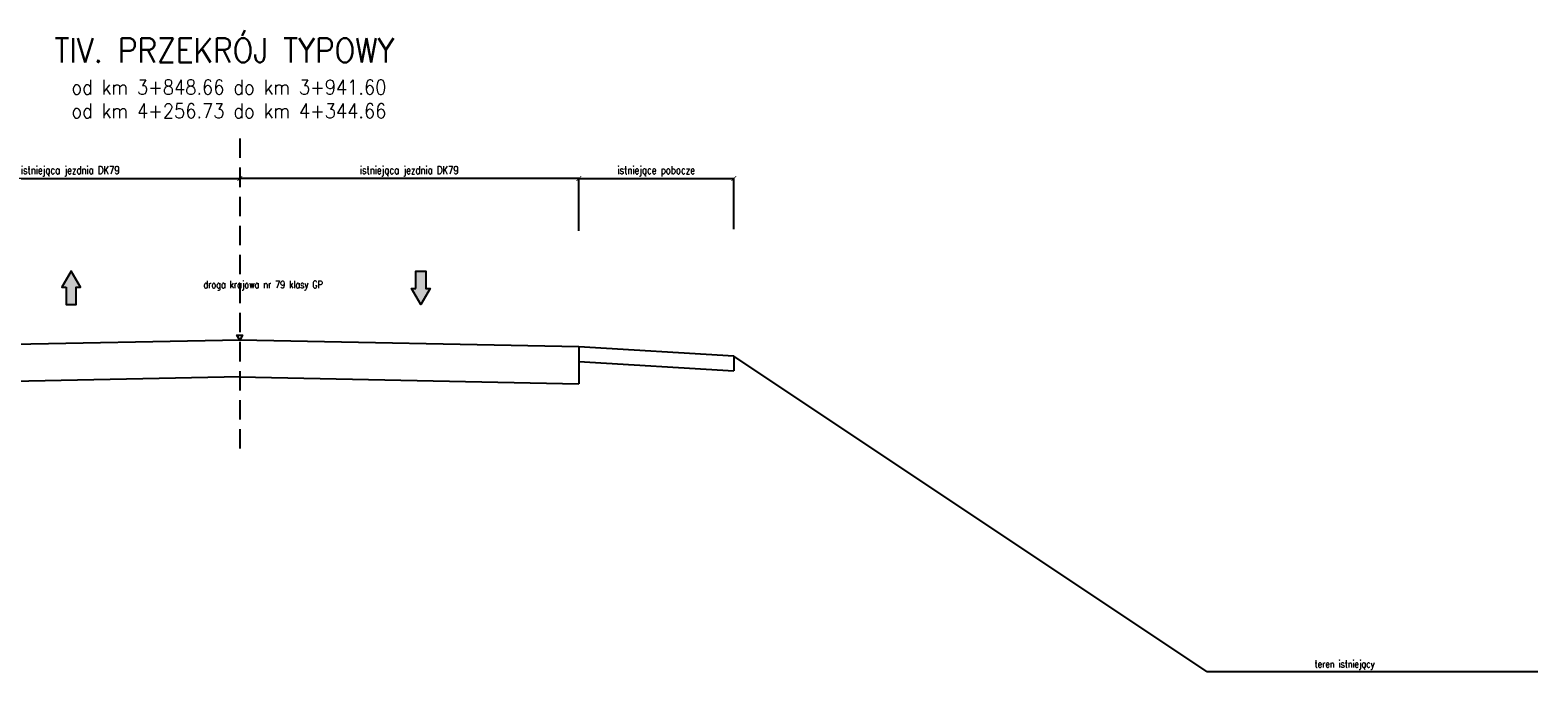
# Model space of a CAD drawing. Header units: metres. Extents: x 6562771 to 6588056, y 5578696 to 5586100.
# Tile 10 of 32: x 6567643 to 6569200, y 5580458 to 5581121. Entities that reach past the tile are written whole.
import ezdxf
from ezdxf.enums import TextEntityAlignment as Align

# ---------------------------------------------------------------- set-up
doc = ezdxf.new("R2010")
doc.units = ezdxf.units.M
doc.linetypes.add('DASHED', pattern=[0.75, 0.5, -0.25])
for name, color, linetype in [('pkonstr-0_50', 3, 'Continuous'), ('pkonstr-istn', 14, 'Continuous'), ('pkonstr-opisy', 2, 'Continuous'), ('pkonstr-wymiary', 1, 'Continuous')]:
    doc.layers.add(name, color=color, linetype=linetype)
doc.styles.add('Opisy', font='simplex.shx', dxfattribs={"width": 0.8})
doc.styles.add('wymiary', font='simplex.shx', dxfattribs={"width": 0.8})
doc.dimstyles.new('ddd$0', dxfattribs={"dimtxt": 8, "dimasz": 5, "dimexe": 0.5, "dimexo": 1, "dimgap": 2, "dimtad": 1, "dimdec": 0, "dimzin": 0, "dimdsep": 46, "dimtxsty": 'wymiary', "dimblk": 'ARCHTICK', "dimcen": 0, "dimclrd": 256, "dimclre": 256, "dimclrt": 256, "dimadec": 0, "dimazin": 0, "dimtfac": 1, "dimtdec": 0, "dimtmove": 1, "dimatfit": 3, "dimldrblk": 'DOT', "dimfxl": 1, "dimtolj": 1, "dimtzin": 0, "dimlwd": -1, "dimlwe": -1, "dimarcsym": 0})

# ---------------------------------------------------------------- blocks, each defined once
blk = doc.blocks.new('_ArchTick')
at = {"color": 0, "linetype": 'ByBlock', "const_width": 0.15}
blk.add_lwpolyline([(-0.5, -0.5), (0.5, 0.5)], dxfattribs=at)
blk = doc.blocks.new('*D318')
at = {"layer": 'Defpoints', "color": 0, "transparency": 16777216}
for p in [(6567859.7, 5580968.4), (6567859.7, 5580967.4), (6567509.7, 5580924.4)]:
    blk.add_point(p, dxfattribs=at)
at = {"layer": 'pkonstr-wymiary', "transparency": 16777216}
for p, q in [((6567509.7, 5580925.4), (6567509.7, 5580967.9)), ((6567509.7, 5580967.4), (6567859.7, 5580967.4)), ((6567859.7, 5580967.4), (6567859.7, 5580966.9))]:
    blk.add_line(p, q, dxfattribs=at)
at = {"layer": 'pkonstr-wymiary', "transparency": 16777216, "xscale": 5, "yscale": 5, "zscale": 5, "rotation": 180}
blk.add_blockref('_ArchTick', (6567509.7, 5580967.4), dxfattribs=at)
at = {"layer": 'pkonstr-wymiary', "transparency": 16777216, "xscale": 5, "yscale": 5, "zscale": 5}
blk.add_blockref('_ArchTick', (6567859.7, 5580967.4), dxfattribs=at)
at = {"layer": 'pkonstr-wymiary', "transparency": 16777216, "insert": (6567684.7, 5580974.7), "char_height": 8, "attachment_point": 5, "style": 'wymiary'}
blk.add_mtext('\\A1;istniejąca jezdnia DK79', dxfattribs=at)
blk = doc.blocks.new('_Dot')
at = {"color": 0, "linetype": 'ByBlock', "lineweight": -2}
blk.add_line((-0.5, 0), (-1, 0), dxfattribs=at)
at = {"color": 0, "linetype": 'ByBlock', "const_width": 0.5}
blk.add_lwpolyline([(-0.25, 0, 1), (0.25, 0, 1)], format="xyb", close=True, dxfattribs=at)
blk = doc.blocks.new('*D282')
at = {"layer": 'Defpoints', "color": 0, "transparency": 16777216}
for p in [(6567859.7, 5580968.4), (6567859.7, 5580967.4), (6568209.7, 5580924.4)]:
    blk.add_point(p, dxfattribs=at)
at = {"layer": 'pkonstr-wymiary', "transparency": 16777216}
for p, q in [((6567859.7, 5580967.4), (6567859.7, 5580966.9)), ((6568209.7, 5580967.4), (6567859.7, 5580967.4)), ((6568209.7, 5580925.4), (6568209.7, 5580967.9))]:
    blk.add_line(p, q, dxfattribs=at)
at = {"layer": 'pkonstr-wymiary', "transparency": 16777216, "xscale": 5, "yscale": 5, "zscale": 5, "rotation": 180}
blk.add_blockref('_ArchTick', (6567859.7, 5580967.4), dxfattribs=at)
at = {"layer": 'pkonstr-wymiary', "transparency": 16777216, "xscale": 5, "yscale": 5, "zscale": 5}
blk.add_blockref('_ArchTick', (6568209.7, 5580967.4), dxfattribs=at)
at = {"layer": 'pkonstr-wymiary', "transparency": 16777216, "insert": (6568034.7, 5580974.7), "char_height": 8, "attachment_point": 5, "style": 'wymiary'}
blk.add_mtext('\\A1;istniejąca jezdnia DK79', dxfattribs=at)
blk = doc.blocks.new('*D283')
at = {"layer": 'Defpoints', "color": 0, "transparency": 16777216}
for p in [(6568369.7, 5580967.4), (6568209.7, 5580912.3), (6568369.7, 5580914.1)]:
    blk.add_point(p, dxfattribs=at)
at = {"layer": 'pkonstr-wymiary', "transparency": 16777216}
for p, q in [((6568209.7, 5580913.3), (6568209.7, 5580967.9)), ((6568209.7, 5580967.4), (6568369.7, 5580967.4)), ((6568369.7, 5580915.1), (6568369.7, 5580967.9))]:
    blk.add_line(p, q, dxfattribs=at)
at = {"layer": 'pkonstr-wymiary', "transparency": 16777216, "xscale": 5, "yscale": 5, "zscale": 5, "rotation": 180}
blk.add_blockref('_ArchTick', (6568209.7, 5580967.4), dxfattribs=at)
at = {"layer": 'pkonstr-wymiary', "transparency": 16777216, "xscale": 5, "yscale": 5, "zscale": 5}
blk.add_blockref('_ArchTick', (6568369.7, 5580967.4), dxfattribs=at)
at = {"layer": 'pkonstr-wymiary', "transparency": 16777216, "insert": (6568289.7, 5580974.7), "char_height": 8, "attachment_point": 5, "style": 'wymiary'}
blk.add_mtext('\\A1;istniejące pobocze', dxfattribs=at)

msp = doc.modelspace()

# ---------------------------------------------------------------- hatches: boundary and pattern name
at = {"layer": 'pkonstr-0_50'}
for points in [[(6567680.5, 5580855.2), (6567680.5, 5580837.3), (6567690.9, 5580837.3), (6567690.9, 5580855.2), (6567695.3, 5580855.2), (6567685.7, 5580871.8), (6567676.1, 5580855.2)], [(6568041.4, 5580853.9), (6568041.4, 5580871.8), (6568051.9, 5580871.8), (6568051.9, 5580853.9), (6568056.3, 5580853.9), (6568046.6, 5580837.3), (6568037, 5580853.9)]]:
    msp.add_hatch(color=3, dxfattribs=at).paths.add_polyline_path(points)

# ---------------------------------------------------------------- linework, layer by layer
at = {"layer": 'pkonstr-0_50', "color": 3}
for points in [[(6567680.5, 5580855.2), (6567680.5, 5580837.3), (6567690.9, 5580837.3), (6567690.9, 5580855.2), (6567695.3, 5580855.2), (6567685.7, 5580871.8), (6567676.1, 5580855.2), (6567680.5, 5580855.2)], [(6568041.4, 5580853.9), (6568041.4, 5580871.8), (6568051.9, 5580871.8), (6568051.9, 5580853.9), (6568056.3, 5580853.9), (6568046.6, 5580837.3), (6568037, 5580853.9), (6568041.4, 5580853.9)]]:
    msp.add_lwpolyline(points, dxfattribs=at)
at = {"layer": 'pkonstr-istn'}
for p, q in [((6567859.7, 5580800.6), (6567509.7, 5580793.5)), ((6568209.7, 5580793.5), (6567859.7, 5580800.6)), ((6568369.7, 5580783.9), (6568209.7, 5580793.5)), ((6568858.6, 5580458), (6568369.7, 5580783.9)), ((6567860.5, 5580762.6), (6567509.7, 5580755.5)), ((6567859, 5580762.6), (6568209.7, 5580755.5)), ((6569200, 5580458), (6568858.6, 5580458))]:
    msp.add_line(p, q, dxfattribs=at)
at = {"layer": 'pkonstr-istn', "flags": 128}
for points in [[(6568209.7, 5580793.5), (6568209.7, 5580755.5)], [(6568369.7, 5580783.9), (6568369.7, 5580768.9)], [(6568209.7, 5580778.5), (6568369.7, 5580768.9)], [(6568209.7, 5580763.3), (6568209.7, 5580755.5)]]:
    msp.add_lwpolyline(points, dxfattribs=at)
at = {"layer": 'pkonstr-opisy'}
msp.add_lwpolyline([(6567859.7, 5580805.7), (6567862.6, 5580805.7), (6567859.7, 5580800.6), (6567856.8, 5580805.7)], close=True, dxfattribs=at)
at = {"layer": 'pkonstr-wymiary', "linetype": 'DASHED', "ltscale": 40}
msp.add_lwpolyline([(6567859.7, 5581008.6), (6567859.7, 5580680.9)], dxfattribs=at)

# ---------------------------------------------------------------- texts
at = {"layer": 'pkonstr-opisy', "color": 4, "style": 'Opisy', "width": 0.9}
msp.add_text('TIV. PRZEKRÓJ TYPOWY', height=25, rotation=360, dxfattribs=at).set_placement((6567843.8, 5581079.7), align=Align.BOTTOM_CENTER)
at = {"layer": 'pkonstr-opisy', "linetype": 'Continuous', "style": 'Opisy', "width": 0.9}
for s, p in [('od km 3+848.66 do km 3+941.60', (6567685.9, 5581054.2)), ('od km 4+256.73 do km 4+344.66', (6567685.9, 5581029.7))]:
    msp.add_text(s, height=15, rotation=360, dxfattribs=at).set_placement(p)
at = {"layer": 'pkonstr-opisy', "style": 'Opisy', "width": 0.8}
msp.add_text('droga krajowa nr 79 klasy GP', height=7.5, dxfattribs=at).set_placement((6567945.4, 5580851.9), align=Align.BOTTOM_RIGHT)
msp.add_text('teren istniejący', height=7.5, rotation=0, dxfattribs=at).set_placement((6568969.5, 5580462.4))

# ---------------------------------------------------------------- dimensions: what is measured, and where the dimension line sits
at = {"layer": 'pkonstr-wymiary'}
for base, p1, p2, text, picture, middle in [((6567859.7, 5580967.4), (6567509.7, 5580924.4), (6567859.7, 5580968.4), 'istniejąca jezdnia DK79', '*D318', (6567684.7, 5580974.7)), ((6568369.7, 5580967.4), (6568209.7, 5580912.3), (6568369.7, 5580914.1), 'istniejące pobocze', '*D283', (6568289.7, 5580974.7))]:
    dim = msp.add_linear_dim(base=base, p1=p1, p2=p2, text=text, dimstyle='ddd$0', dxfattribs=at)
    dim.commit()
    dim.dimension.update_dxf_attribs({"geometry": picture, "text_midpoint": middle})
dim = msp.add_linear_dim(base=(6567859.7, 5580967.4), p1=(6568209.7, 5580924.4), p2=(6567859.7, 5580968.4), angle=180, text='istniejąca jezdnia DK79', dimstyle='ddd$0', dxfattribs=at)
dim.commit()
dim.dimension.update_dxf_attribs({"geometry": '*D282', "text_midpoint": (6568034.7, 5580974.7)})

doc.saveas('drawing.dxf')
